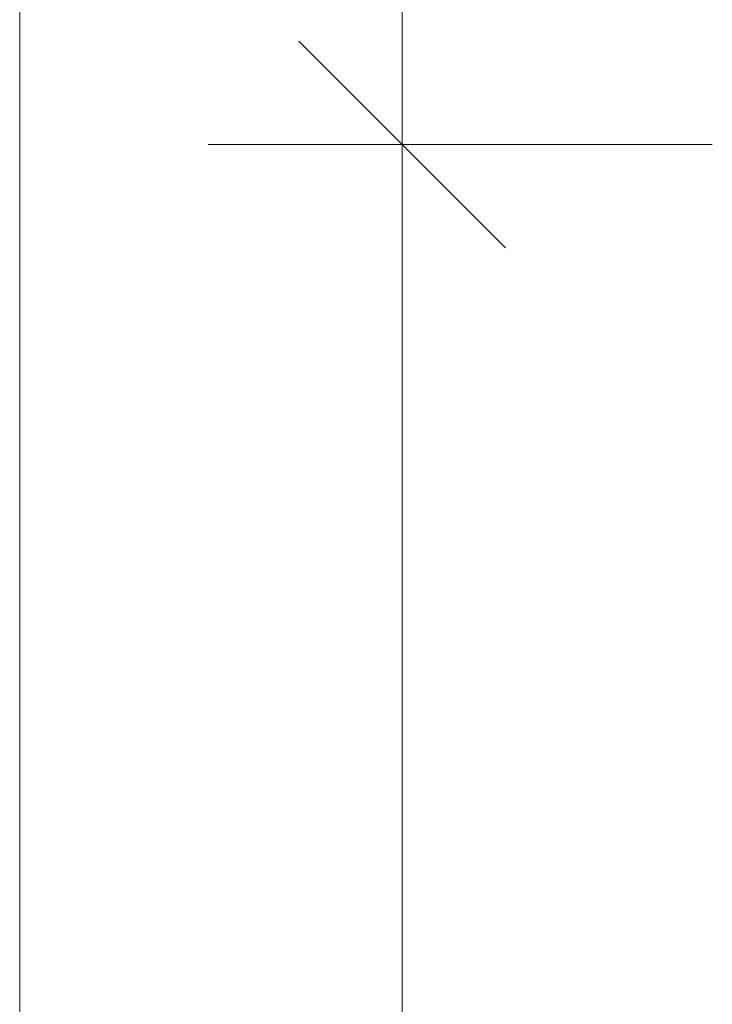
# Model space of a CAD drawing. Header units: millimetres. Extents: x -23738 to 4435, y -2716 to 20653.
# Tile 144 of 160: x -11961 to -11291, y 16095 to 17047. Entities that reach past the tile are written whole.
import ezdxf

# ---------------------------------------------------------------- set-up
doc = ezdxf.new("R2010")
doc.units = ezdxf.units.MM
doc.header["$MEASUREMENT"] = 0
doc.layers.add('9._POHLED ZÁPADNÍ_2_Kóty - SP', color=7, linetype='Continuous')

msp = doc.modelspace()

# ---------------------------------------------------------------- linework, layer by layer
at = {"layer": '9._POHLED ZÁPADNÍ_2_Kóty - SP', "color": 154, "linetype": 'Continuous', "lineweight": 13}
for p, q in [((-11960.89, 9038.96), (-11960.89, 18817.58)), ((-11591.1, 16926.52), (-11591.1, 18817.58)), ((-11691.1, 17026.52), (-11491.1, 16826.52)), ((-11291.1, 16926.52), (-11778.6, 16926.52)), ((-11591.1, 14338.68), (-11591.1, 16926.52))]:
    msp.add_line(p, q, dxfattribs=at)

doc.saveas('drawing.dxf')
